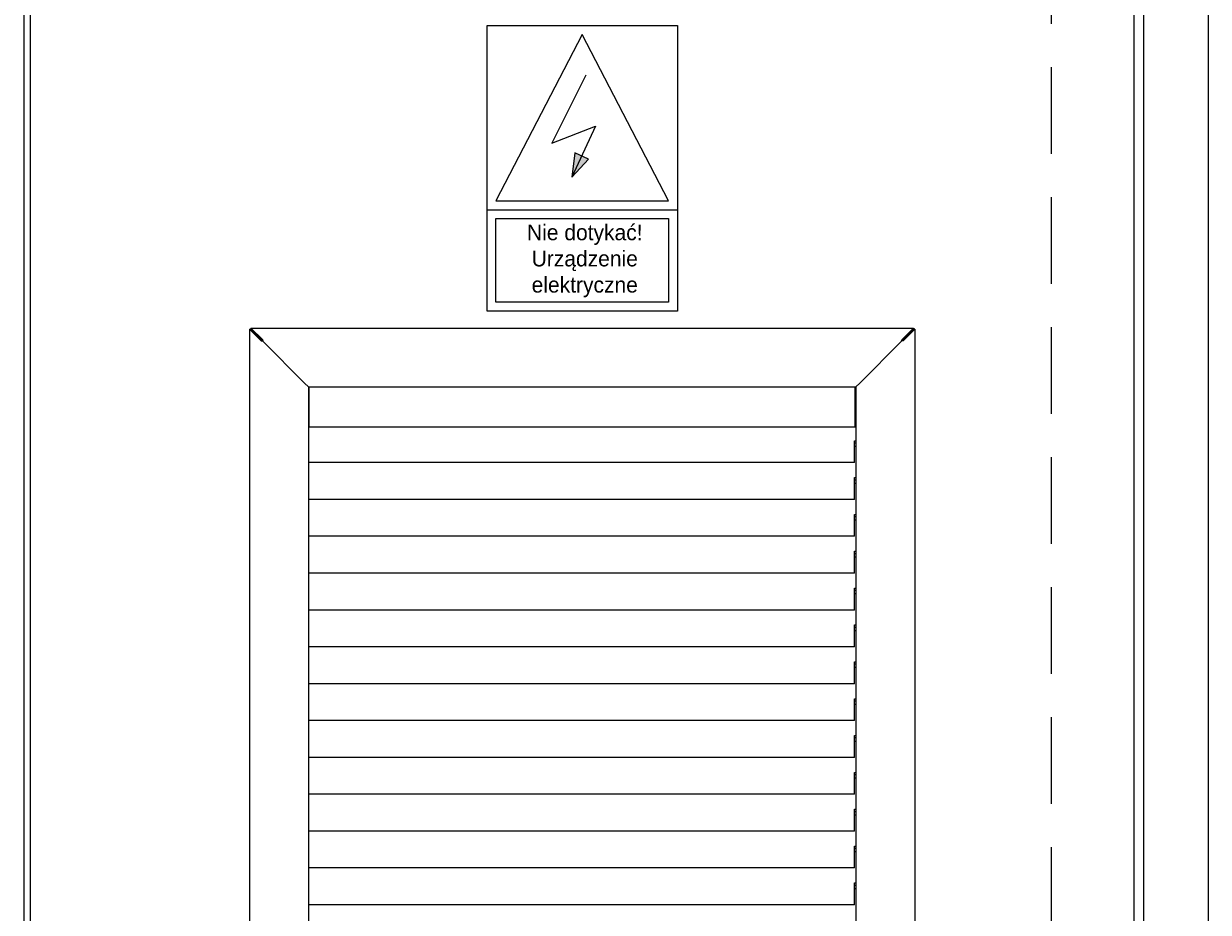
# Model space of a CAD drawing. Header units: millimetres. Extents: x 11359 to 209982, y 9392 to 44475.
# Tile 24 of 32: x 148871 to 149738, y 37014 to 37665. Entities that reach past the tile are written whole.
import ezdxf

# ---------------------------------------------------------------- set-up
doc = ezdxf.new("R2010")
doc.units = ezdxf.units.MM
doc.linetypes.add('DASHED', pattern=[19.05, 12.7, -6.35])
doc.layers.add('Aparatura', color=7, linetype='Continuous')
doc.layers.add('Rzeczywiste światło', color=1, linetype='Continuous')
doc.styles.add('Arial', font='arial.ttf')

# ---------------------------------------------------------------- blocks, each defined once
blk = doc.blocks.new('D_2500x1500_2s_p_zal_gor_dol_front_WA2-03-600-2007-31-RAL-05')
at = {"color": 7, "linetype": 'Continuous'}
for p, q in [((865, 2699.49), (865, 0.5)), ((817.5, 2652.49), (817.5, 47.5)), ((-2.5, 2642.71), (-2.5, 57.28)), ((2.5, 56.5), (2.5, 2643.49)), ((810.5, 2643.49), (810.5, 56.5)), ((162.94, 969.71), (162.94, 157.28)), ((162.94, 969.71), (163.78, 969.71)), ((162.94, 969.71), (171.44, 961.21)), ((163.78, 970.56), (649.22, 970.56)), ((163.78, 970.56), (163.78, 969.71)), ((163.78, 970.56), (172.29, 962.05)), ((163.78, 969.71), (172.29, 961.21)), ((163.78, 969.71), (172.29, 961.21)), ((640.72, 962.05), (649.22, 970.56)), ((649.22, 969.71), (640.72, 961.21)), ((640.72, 961.21), (649.22, 969.71)), ((650.07, 969.71), (641.56, 961.21)), ((649.22, 970.56), (649.22, 969.71)), ((650.07, 969.71), (649.22, 969.71)), ((650.07, 969.71), (650.07, 157.28)), ((171.44, 961.21), (172.29, 961.21)), ((171.44, 961.21), (172.62, 960.88)), ((172.29, 962.05), (172.29, 961.21)), ((172.29, 962.05), (172.62, 960.88)), ((172.62, 960.88), (203.22, 930.28)), ((172.62, 960.88), (203.22, 930.28)), ((640.39, 960.88), (609.78, 930.28)), ((609.78, 930.28), (640.39, 960.88)), ((640.39, 960.88), (640.72, 962.05)), ((641.56, 961.21), (640.39, 960.88)), ((640.72, 962.05), (640.72, 961.21)), ((641.56, 961.21), (640.72, 961.21)), ((203.22, 930.28), (206, 927.5)), ((203.22, 930.28), (206, 927.5)), ((609.78, 930.28), (607, 927.5)), ((607, 927.5), (609.78, 930.28)), ((206, 927.5), (206, 883.59)), ((206, 927.5), (607, 927.5)), ((206.5, 926.84), (206.5, 927.5)), ((206.5, 909.88), (206.5, 926.84)), ((606.5, 926.84), (606.5, 927.5)), ((606.5, 909.88), (606.5, 926.84)), ((607, 927.5), (607, 199.49)), ((206.5, 910.75), (206, 910.75)), ((206.5, 907.75), (206.5, 909.88)), ((206.5, 898.05), (206.5, 907.75)), ((607, 910.75), (606.5, 910.75)), ((606.5, 907.75), (606.5, 909.88)), ((606.5, 898.05), (606.5, 907.75)), ((606.5, 898.05), (206.5, 898.05)), ((606, 888), (607, 888)), ((606, 883.79), (606, 888)), ((606, 886.47), (607, 886.47)), ((206, 883.59), (206, 881.66)), ((206, 881.66), (206, 871.96)), ((606, 881.66), (606, 883.79)), ((607, 883.75), (606, 883.75)), ((606, 871.96), (606, 881.66)), ((206, 871.96), (206, 856.59)), ((606, 871.96), (206, 871.96)), ((606, 861), (607, 861)), ((606, 856.79), (606, 861)), ((606, 859.47), (607, 859.47)), ((206, 856.59), (206, 854.66)), ((206, 854.66), (206, 844.96)), ((606, 854.66), (606, 856.79)), ((607, 856.75), (606, 856.75)), ((606, 844.96), (606, 854.66)), ((206, 844.96), (206, 829.59)), ((606, 844.96), (206, 844.96)), ((606, 834), (607, 834)), ((606, 829.79), (606, 834)), ((206, 829.59), (206, 827.66)), ((206, 827.66), (206, 817.96)), ((606, 832.47), (607, 832.47)), ((606, 827.66), (606, 829.79)), ((607, 829.75), (606, 829.75)), ((606, 817.96), (606, 827.66)), ((206, 817.96), (206, 802.59)), ((606, 817.96), (206, 817.96)), ((606, 807), (607, 807)), ((606, 802.79), (606, 807)), ((206, 802.59), (206, 800.66)), ((206, 800.66), (206, 790.96)), ((606, 805.47), (607, 805.47)), ((606, 800.66), (606, 802.79)), ((607, 802.75), (606, 802.75)), ((606, 790.96), (606, 800.66)), ((206, 790.96), (206, 775.59)), ((606, 790.96), (206, 790.96)), ((206, 775.59), (206, 773.66)), ((206, 773.66), (206, 763.96)), ((606, 780), (607, 780)), ((606, 775.79), (606, 780)), ((606, 778.47), (607, 778.47)), ((606, 773.66), (606, 775.79)), ((607, 775.75), (606, 775.75)), ((606, 763.96), (606, 773.66)), ((206, 763.96), (206, 748.59)), ((606, 763.96), (206, 763.96)), ((206, 748.59), (206, 746.66)), ((206, 746.66), (206, 736.96)), ((606, 753), (607, 753)), ((606, 748.79), (606, 753)), ((606, 751.47), (607, 751.47)), ((606, 746.66), (606, 748.79)), ((607, 748.75), (606, 748.75)), ((606, 736.96), (606, 746.66)), ((206, 736.96), (206, 721.59)), ((606, 736.96), (206, 736.96)), ((206, 721.59), (206, 719.66)), ((606, 726), (607, 726)), ((606, 721.79), (606, 726)), ((606, 724.47), (607, 724.47)), ((606, 719.66), (606, 721.79)), ((607, 721.75), (606, 721.75)), ((206, 719.66), (206, 709.96)), ((606, 709.96), (606, 719.66)), ((206, 709.96), (206, 694.59)), ((606, 709.96), (206, 709.96)), ((206, 694.59), (206, 692.66)), ((606, 699), (607, 699)), ((606, 694.79), (606, 699)), ((606, 697.47), (607, 697.47)), ((606, 692.66), (606, 694.79)), ((607, 694.75), (606, 694.75)), ((206, 692.66), (206, 682.96)), ((606, 682.96), (606, 692.66)), ((206, 682.96), (206, 667.59)), ((606, 682.96), (206, 682.96)), ((606, 672), (607, 672)), ((606, 667.79), (606, 672)), ((606, 670.47), (607, 670.47)), ((206, 667.59), (206, 665.66)), ((206, 665.66), (206, 655.96)), ((606, 665.66), (606, 667.79)), ((607, 667.75), (606, 667.75)), ((606, 655.96), (606, 665.66)), ((206, 655.96), (206, 640.59)), ((606, 655.96), (206, 655.96)), ((606, 645), (607, 645)), ((606, 640.79), (606, 645)), ((606, 643.47), (607, 643.47)), ((206, 640.59), (206, 638.66)), ((206, 638.66), (206, 628.96)), ((606, 638.66), (606, 640.79)), ((607, 640.75), (606, 640.75)), ((606, 628.96), (606, 638.66)), ((206, 628.96), (206, 613.59)), ((606, 628.96), (206, 628.96)), ((606, 618), (607, 618)), ((606, 613.79), (606, 618)), ((606, 616.47), (607, 616.47)), ((206, 613.59), (206, 611.66)), ((206, 611.66), (206, 601.96)), ((606, 611.66), (606, 613.79)), ((607, 613.75), (606, 613.75)), ((606, 601.96), (606, 611.66)), ((206, 601.96), (206, 586.59)), ((606, 601.96), (206, 601.96)), ((606, 591), (607, 591)), ((606, 586.79), (606, 591)), ((206, 586.59), (206, 584.66)), ((206, 584.66), (206, 574.96)), ((606, 589.47), (607, 589.47)), ((606, 584.66), (606, 586.79)), ((607, 586.75), (606, 586.75)), ((606, 574.96), (606, 584.66)), ((206, 574.96), (206, 559.59)), ((606, 574.96), (206, 574.96)), ((606, 564), (607, 564)), ((606, 559.79), (606, 564)), ((206, 559.59), (206, 557.66)), ((206, 557.66), (206, 547.96)), ((606, 562.47), (607, 562.47)), ((606, 557.66), (606, 559.79)), ((607, 559.75), (606, 559.75)), ((606, 547.96), (606, 557.66)), ((206, 547.96), (206, 532.59)), ((606, 547.96), (206, 547.96))]:
    blk.add_line(p, q, dxfattribs=at)
at = {"layer": 'Rzeczywiste światło', "linetype": 'DASHED', "ltscale": 5}
blk.add_line((750, 2590.49), (750, 90.5), dxfattribs=at)
blk = doc.blocks.new('Tabliczka - Nie dotykać....', base_point=(58483.27, 11697.54))
at = {"layer": 'Aparatura'}
blk.add_hatch(color=54, dxfattribs=at).paths.add_polyline_path([(58475.67, 11586.59), (58487.82, 11599.78), (58477.9, 11604.39)])
at = {"layer": 'Aparatura', "color": 7}
blk.add_lwpolyline([(58413.56, 11697.54), (58552.98, 11697.54), (58552.98, 11488.41), (58413.56, 11488.41)], close=True, dxfattribs=at)
at = {"layer": 'Aparatura', "color": 54}
for points in [[(58483.27, 11691.04), (58420.06, 11569.17), (58546.48, 11569.17)], [(58475.67, 11586.59), (58487.82, 11599.78), (58477.9, 11604.39)], [(58420.06, 11556.17), (58546.48, 11556.17), (58546.48, 11494.91), (58420.06, 11494.91)]]:
    blk.add_lwpolyline(points, close=True, dxfattribs=at)
blk.add_lwpolyline([(58485.97, 11661.36), (58461.04, 11611.51), (58493.01, 11623.97), (58475.67, 11586.59)], dxfattribs=at)
at = {"layer": 'Aparatura', "color": 7}
blk.add_lwpolyline([(58413.56, 11562.67), (58552.98, 11562.67)], dxfattribs=at)
at = {"layer": 'Aparatura', "color": 7, "insert": (58485.14, 11525.17), "char_height": 1.3, "width": 154.8055, "attachment_point": 5, "style": 'Arial'}
blk.add_mtext('\\FTxt|b0|i0|c238;\\H11.5;Nie dotykać!\\PUrządzenie\\Pelektryczne', dxfattribs=at)

msp = doc.modelspace()

# ---------------------------------------------------------------- block references
msp.add_blockref('D_2500x1500_2s_p_zal_gor_dol_front_WA2-03-600-2007-31-RAL-05', (148873.25, 36471.41, 530767872))
at = {"layer": 'Aparatura', "color": 7, "linetype": 'Continuous', "lineweight": 5}
msp.add_blockref('Tabliczka - Nie dotykać....', (149279.76, 37663.52, 530767872), dxfattribs=at)

doc.saveas('drawing.dxf')
